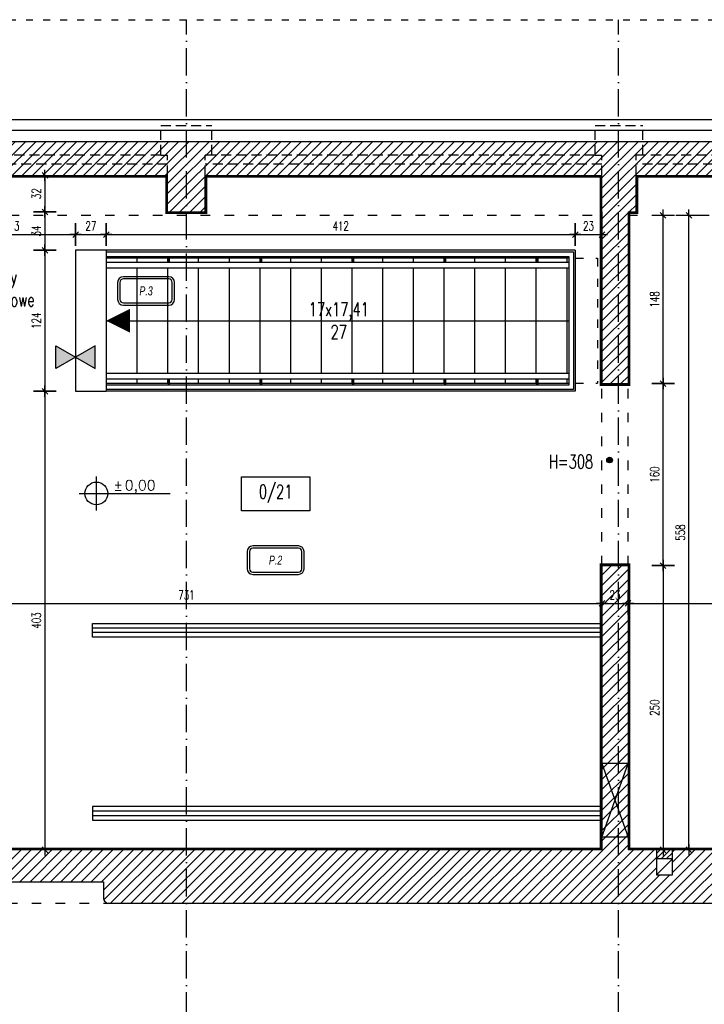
# Model space of a CAD drawing. Header units: millimetres. Extents: x 167273 to 188273, y -125105 to -88145.
# Tile 46 of 210: x 174926 to 175528, y -122517 to -121651. Entities that reach past the tile are written whole.
import ezdxf
from ezdxf.enums import TextEntityAlignment as Align

# ---------------------------------------------------------------- set-up
doc = ezdxf.new("R2010")
doc.units = ezdxf.units.MM
doc.header["$PDMODE"] = 35
doc.header["$PDSIZE"] = 5
for name, pattern in [('ACAD_ISO03W100', [30, 12, -18]), ('ACAD_ISO10W100', [18, 12, -3, 0, -3]), ('HIDDEN', [9.524999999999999, 6.349999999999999, -3.174999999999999])]:
    doc.linetypes.add(name, pattern=pattern)
for name, color, linetype in [('!_balustrada', 173, 'Continuous'), ('!listwy', 30, 'HIDDEN'), ('a-op_leader', 9, 'Continuous'), ('a-op_text', 9, 'Continuous'), ('a-osie', 1, 'ACAD_ISO10W100'), ('a-poziomy', 9, 'Continuous'), ('a-wymiary', 9, 'Continuous'), ('b-cienka', 9, 'Continuous'), ('b-izolacja', 8, 'BATTING'), ('b-przebicia', 7, 'Continuous'), ('b-przerywana1', 9, 'ACAD_ISO03W100'), ('b-widokowa', 7, 'Continuous'), ('b-ściany', 2, 'Continuous'), ('c-wyposażenie', 5, 'Continuous'), ('h-hatch', 8, 'Continuous'), ('opis text', 9, 'Continuous')]:
    doc.layers.add(name, color=color, linetype=linetype)
doc.styles.add('PPAB_100', font='romans.shx', dxfattribs={"width": 0.7, "height": 12})
doc.styles.add('PPAB_50', font='romans.shx', dxfattribs={"width": 0.7, "height": 8})
doc.linetypes.add('BATTING', pattern='A,0.0001,-0.1,[134,ltypeshp.shx,S=0.1,R=0,X=-0.1,Y=0],-0.2,[134,ltypeshp.shx,S=0.1,R=180,X=0.1,Y=0],-0.1', length=0.4001)
doc.dimstyles.new('newPPAB_50', dxfattribs={"dimscale": 0, "dimtxt": 8, "dimasz": 1, "dimexe": 10, "dimexo": 10, "dimgap": 3.5, "dimtad": 1, "dimdec": 0, "dimzin": 0, "dimdsep": 46, "dimtxsty": 'PPAB_50', "dimblk": 'tick_50', "dimcen": 0.09, "dimdle": 5, "dimse1": 1, "dimse2": 1, "dimclrd": 9, "dimclre": 9, "dimclrt": 161, "dimadec": 0, "dimazin": 0, "dimtfac": 1, "dimtdec": 0, "dimtix": 1, "dimtofl": 0, "dimtmove": 2, "dimatfit": 3, "dimldrblk": 'tick_50', "dimfxl": 0, "dimtolj": 1, "dimtzin": 0, "dimarcsym": 0})

# ---------------------------------------------------------------- blocks, each defined once
blk = doc.blocks.new('kotapozioma')
for p, q in [((49330.11816576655, 104.428437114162), (49330.11816576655, 134.4284371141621)), ((49315.11816576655, 119.4284371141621), (49395.11816576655, 119.428437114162))]:
    blk.add_line(p, q)
blk.add_circle((49330.11816576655, 119.4284371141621), 10)
at = {"layer": 'opis text', "style": 'PPAB_50'}
for tag, p in [('ZNAK', (49345.11816576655, 119.428437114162)), ('WARTOSC', (49355.11816576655, 119.428437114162))]:
    blk.add_attdef(tag, text='', height=9, dxfattribs=at).set_placement(p, align=Align.BOTTOM_LEFT)
blk = doc.blocks.new('tick_50')
at = {"color": 9, "ltscale": 20}
for p, q in [((0, 10), (0, -10)), ((-5, 0), (5, 0))]:
    blk.add_line(p, q, dxfattribs=at)
at = {"color": 0}
blk.add_line((2.5, 2.5), (-2.5, -2.5), dxfattribs=at)
blk = doc.blocks.new('*D1432')
at = {"layer": 'a-wymiary', "color": 9, "lineweight": -2}
blk.add_line((175491.6472854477, -122131.8936718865), (175491.6472854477, -122379.8936718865), dxfattribs=at)
at = {"layer": 'Defpoints', "color": 0}
for p in [(175460.8134909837, -122130.8936718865), (175465.8761634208, -122380.8936718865), (175491.6472854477, -122380.8936718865)]:
    blk.add_point(p, dxfattribs=at)
at = {"layer": 'a-wymiary', "color": 9, "lineweight": -2}
for p, rotation in [((175491.6472854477, -122130.8936718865), 90), ((175491.6472854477, -122380.8936718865), 270)]:
    blk.add_blockref('tick_50', p, dxfattribs=dict(at, rotation=rotation))
at = {"layer": 'a-wymiary', "color": 161, "insert": (175484.1472854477, -122255.8936718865), "char_height": 8, "attachment_point": 5, "rotation": 90, "style": 'PPAB_50'}
blk.add_mtext('\\A1;250', dxfattribs=at)
blk = doc.blocks.new('*D1670')
at = {"layer": 'a-wymiary', "color": 9, "lineweight": -2}
blk.add_line((175415.313490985, -121839.8755166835), (175436.8134909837, -121839.8755166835), dxfattribs=at)
at = {"layer": 'Defpoints', "color": 0}
for p in [(175437.8134909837, -121822.8936718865), (175437.8134909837, -121839.8755166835), (175414.313490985, -121853.6405229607)]:
    blk.add_point(p, dxfattribs=at)
at = {"layer": 'a-wymiary', "color": 9, "lineweight": -2, "rotation": 180}
blk.add_blockref('tick_50', (175414.313490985, -121839.8755166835), dxfattribs=at)
at = {"layer": 'a-wymiary', "color": 9, "lineweight": -2}
blk.add_blockref('tick_50', (175437.8134909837, -121839.8755166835), dxfattribs=at)
at = {"layer": 'a-wymiary', "color": 161, "insert": (175426.0634909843, -121832.3755166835), "char_height": 8, "attachment_point": 5, "style": 'PPAB_50'}
blk.add_mtext('\\A1;23', dxfattribs=at)
blk = doc.blocks.new('*D1671')
at = {"layer": 'a-wymiary', "color": 9, "lineweight": -2}
blk.add_line((174947.8577430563, -121788.8936718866), (174947.8577430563, -121818.8936718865), dxfattribs=at)
at = {"layer": 'Defpoints', "color": 0}
for p in [(175055.8134909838, -121787.8936718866), (174947.8577430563, -121819.8936718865), (175055.8134909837, -121819.8936718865)]:
    blk.add_point(p, dxfattribs=at)
at = {"layer": 'a-wymiary', "color": 9, "lineweight": -2}
for p, rotation in [((174947.8577430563, -121787.8936718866), 90), ((174947.8577430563, -121819.8936718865), 270)]:
    blk.add_blockref('tick_50', p, dxfattribs=dict(at, rotation=rotation))
at = {"layer": 'a-wymiary', "color": 161, "insert": (174940.3577430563, -121803.8936718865), "char_height": 8, "attachment_point": 5, "rotation": 90, "style": 'PPAB_50'}
blk.add_mtext('\\A1;32', dxfattribs=at)
blk = doc.blocks.new('*D1672')
at = {"layer": 'a-wymiary', "color": 9, "lineweight": -2}
blk.add_line((174947.8577430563, -121820.8936718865), (174947.8577430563, -121852.640522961), dxfattribs=at)
at = {"layer": 'Defpoints', "color": 0}
for p in [(175055.8134909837, -121819.8936718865), (174947.8577430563, -121853.640522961), (174974.813490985, -121853.640522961)]:
    blk.add_point(p, dxfattribs=at)
at = {"layer": 'a-wymiary', "color": 9, "lineweight": -2}
for p, rotation in [((174947.8577430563, -121819.8936718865), 90), ((174947.8577430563, -121853.640522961), 270)]:
    blk.add_blockref('tick_50', p, dxfattribs=dict(at, rotation=rotation))
at = {"layer": 'a-wymiary', "color": 161, "insert": (174940.3577430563, -121836.7670974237), "char_height": 8, "attachment_point": 5, "rotation": 90, "style": 'PPAB_50'}
blk.add_mtext('\\A1;34', dxfattribs=at)
blk = doc.blocks.new('*D1673')
at = {"layer": 'a-wymiary', "color": 9, "lineweight": -2}
blk.add_line((174947.8577430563, -121854.640522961), (174947.8577430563, -121976.6405229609), dxfattribs=at)
at = {"layer": 'Defpoints', "color": 0}
for p in [(174974.813490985, -121853.640522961), (174947.8577430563, -121977.6405229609), (174974.8134909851, -121977.6405229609)]:
    blk.add_point(p, dxfattribs=at)
at = {"layer": 'a-wymiary', "color": 9, "lineweight": -2}
for p, rotation in [((174947.8577430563, -121853.640522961), 90), ((174947.8577430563, -121977.6405229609), 270)]:
    blk.add_blockref('tick_50', p, dxfattribs=dict(at, rotation=rotation))
at = {"layer": 'a-wymiary', "color": 161, "insert": (174940.3577430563, -121915.6405229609), "char_height": 8, "attachment_point": 5, "rotation": 90, "style": 'PPAB_50'}
blk.add_mtext('\\A1;124', dxfattribs=at)
blk = doc.blocks.new('*D1674')
at = {"layer": 'a-wymiary', "color": 9, "lineweight": -2}
blk.add_line((174947.8577430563, -121978.6405229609), (174947.8577430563, -122379.8936718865), dxfattribs=at)
at = {"layer": 'Defpoints', "color": 0}
for p in [(174974.8134909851, -121977.6405229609), (174894.3134909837, -122380.8936718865), (174947.8577430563, -122380.8936718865)]:
    blk.add_point(p, dxfattribs=at)
at = {"layer": 'a-wymiary', "color": 9, "lineweight": -2}
for p, rotation in [((174947.8577430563, -121977.6405229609), 90), ((174947.8577430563, -122380.8936718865), 270)]:
    blk.add_blockref('tick_50', p, dxfattribs=dict(at, rotation=rotation))
at = {"layer": 'a-wymiary', "color": 161, "insert": (174940.3577430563, -122179.2670974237), "char_height": 8, "attachment_point": 5, "rotation": 90, "style": 'PPAB_50'}
blk.add_mtext('\\A1;403', dxfattribs=at)

msp = doc.modelspace()

# ---------------------------------------------------------------- hatches: boundary and pattern name
at = {"layer": 'a-op_leader'}
h = msp.add_hatch(color=256, dxfattribs=at)
h.paths.add_polyline_path([(174957.4929829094, -121957.6405229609), (174974.8134909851, -121947.6405229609), (174957.4929829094, -121937.6405229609)])
h.paths.add_polyline_path([(174992.1339990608, -121957.6405229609), (174992.1339990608, -121937.6405229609), (174974.8134909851, -121947.6405229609)])
at = {"layer": 'a-poziomy', "ltscale": 0.5}
msp.add_hatch(color=256, dxfattribs=at).paths.add_polyline_path([(175442.0715985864, -122038.1171273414, 1), (175447.0715985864, -122038.1171273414, 1)])
at = {"layer": 'h-hatch'}
h = msp.add_hatch(dxfattribs=at)
h.set_pattern_fill('ANSI31', color=256, scale=2, style=0)
h.set_pattern_definition([(45, (-27340.63658890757, 31489.75465056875), (-4.490128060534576, 4.490128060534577), [])])
h.paths.add_polyline_path([(174774.3134909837, -122408.8936718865), (174794.3134909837, -122408.8936718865), (174794.3134909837, -122380.8936718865), (174741.3134909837, -122380.8936718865), (174741.3134909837, -122388.8936718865), (174741.3134909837, -122402.8936718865), (174727.3134909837, -122402.8936718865), (174727.3134909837, -122388.8936718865), (174727.3134909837, -122380.8936718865), (174706.8134909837, -122380.8936718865), (174706.8134909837, -121787.8936718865), (175055.8134909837, -121787.8936718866), (175055.8134909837, -121819.8936718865), (175088.8134909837, -121819.8936718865), (175088.8134909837, -121787.8936718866), (175437.8134909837, -121787.8936718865), (175437.8134909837, -121819.8936718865), (175437.8134909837, -121970.8936718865), (175460.8134909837, -121970.8936718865), (175460.8134909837, -121819.8936718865), (175467.8134909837, -121819.8936718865), (175467.8134909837, -121787.8936718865), (175815.8134909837, -121786.8936718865), (175815.8134909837, -121819.8936718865), (175848.8134909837, -121819.8936718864), (175848.8134909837, -121786.8936718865), (176200.8134909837, -121786.8936718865), (176200.8134909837, -122180.8936718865), (176230.8134909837, -122180.8936718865), (176230.8134909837, -121786.8936718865), (176286.3710038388, -121786.8936718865), (176286.3710038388, -121757.8936718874), (174658.8134909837, -121757.8936718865), (174658.8134909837, -121750.8936718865), (174614.3134909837, -121750.8936718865), (174614.3134909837, -121807.8936718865), (174674.8134909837, -121807.8936718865), (174674.8134909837, -122427.8936718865), (174768.3134909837, -122427.8936718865, 0.450013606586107), (174774.3134909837, -122422.8936718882)])
h = msp.add_hatch(dxfattribs=at)
h.set_pattern_fill('ANSI31', color=256, scale=2, style=0)
h.set_pattern_definition([(45, (-26550.2005016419, 31481.75465056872), (-4.490128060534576, 4.490128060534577), [])])
h.paths.add_polyline_path([(175485.8134909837, -122388.8936718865), (175485.8134909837, -122380.8936718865), (175460.8134909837, -122380.8936718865), (175460.8134909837, -122130.8936718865), (175437.8134909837, -122130.8936718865), (175437.8134909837, -122380.8936718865), (174894.3134909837, -122380.8936718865), (174894.3134909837, -122408.8936718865), (174999.3134909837, -122408.8936718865), (174999.3134909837, -122422.8936718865, 0.4500136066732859), (175005.3134909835, -122427.8936718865), (175867.3134909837, -122427.8936718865, 0.450013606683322), (175873.3134909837, -122422.8936718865), (175873.3134909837, -122409.8936718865), (175978.3134909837, -122409.8936718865), (175978.3134909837, -122380.8936718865), (175790.8134909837, -122380.8936718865), (175790.8134909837, -122388.8936718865), (175790.8134909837, -122402.8936718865), (175776.8134909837, -122402.8936718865), (175776.8134909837, -122388.8936718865), (175776.8134909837, -122380.8936718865), (175499.8134909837, -122380.8936718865), (175499.8134909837, -122388.8936718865), (175499.8134909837, -122402.8936718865), (175485.8134909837, -122402.8936718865)])
h = msp.add_hatch(dxfattribs=at)
h.set_pattern_fill('ANSI31', color=256, style=0)
h.set_pattern_definition([(45, (-27340.63658890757, 31489.75465056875), (-2.245064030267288, 2.245064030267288), [])])
h.paths.add_polyline_path([(175499.8134909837, -122380.8936718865), (175485.8134909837, -122380.8936718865), (175485.8134909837, -122388.8936718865), (175499.8134909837, -122388.8936718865)])

# ---------------------------------------------------------------- linework, layer by layer
at = {"layer": '!_balustrada'}
for p, q in [((175056.313490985, -121859.1405229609), (175056.313490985, -121864.1405229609)), ((175057.313490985, -121859.1405229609), (175057.313490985, -121864.1405229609)), ((175137.313490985, -121859.1405229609), (175137.313490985, -121864.1405229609)), ((175138.313490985, -121859.1405229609), (175138.313490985, -121864.1405229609)), ((175218.313490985, -121859.1405229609), (175218.313490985, -121864.1405229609)), ((175219.313490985, -121859.1405229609), (175219.313490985, -121864.1405229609)), ((175299.313490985, -121859.1405229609), (175299.313490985, -121864.1405229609)), ((175300.313490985, -121859.1405229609), (175300.313490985, -121864.1405229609)), ((175380.313490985, -121859.1405229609), (175380.313490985, -121864.1405229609)), ((175381.313490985, -121859.1405229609), (175381.313490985, -121864.1405229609)), ((175056.313490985, -121967.1405229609), (175056.313490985, -121972.1405229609)), ((175057.313490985, -121967.1405229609), (175057.313490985, -121972.1405229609)), ((175137.313490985, -121967.1405229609), (175137.313490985, -121972.1405229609)), ((175138.313490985, -121967.1405229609), (175138.313490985, -121972.1405229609)), ((175218.313490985, -121967.1405229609), (175218.313490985, -121972.1405229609)), ((175219.313490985, -121967.1405229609), (175219.313490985, -121972.1405229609)), ((175299.313490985, -121967.1405229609), (175299.313490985, -121972.1405229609)), ((175300.313490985, -121967.1405229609), (175300.313490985, -121972.1405229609)), ((175380.313490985, -121967.1405229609), (175380.313490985, -121972.1405229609)), ((175381.313490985, -121967.1405229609), (175381.313490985, -121972.1405229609))]:
    msp.add_line(p, q, dxfattribs=at)
for points in [[(175001.813490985, -121855.1405229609), (175412.8134909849, -121855.1405229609), (175412.8134909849, -121976.1405229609), (175001.8134909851, -121976.1405229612)], [(175001.813490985, -121859.1405229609), (175408.8134909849, -121859.1405229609), (175408.8134909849, -121972.1405229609), (175001.8134909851, -121972.1405229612)], [(175001.813490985, -121864.1405229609), (175408.8134909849, -121864.1405229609)], [(175001.813490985, -121869.1405229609), (175408.8134909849, -121869.1405229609)], [(175408.8134909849, -121962.1405229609), (175001.8134909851, -121962.1405229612)], [(175408.8134909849, -121967.1405229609), (175001.8134909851, -121967.1405229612)]]:
    msp.add_lwpolyline(points, dxfattribs=at)
at = {"layer": '!listwy', "ltscale": 2, "const_width": 2}
for points in [[(176211.3134909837, -122181.8936718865), (176199.8134909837, -122181.8936718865), (176199.8134909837, -121787.8936718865), (175849.8134909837, -121787.8936718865), (175849.8134909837, -121820.8936718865), (175814.8134909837, -121820.8936718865), (175814.8134909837, -121787.8965495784), (175468.8134909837, -121788.890802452), (175468.8134909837, -121820.8936718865), (175461.8134909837, -121820.8936718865), (175461.8134909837, -121971.8936718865), (175436.8134909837, -121971.8936718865), (175436.8134909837, -121822.8936718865), (175436.8134909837, -121788.8936718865), (175089.8134909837, -121788.8936718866), (175089.8134909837, -121820.8936718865), (175054.8134909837, -121820.8936718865), (175054.8134909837, -121788.8936718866), (174707.8134909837, -121788.8936718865), (174707.8134909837, -122379.8936718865), (174795.3134909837, -122379.8936718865), (174795.3134909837, -122398.8936718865)], [(175979.3134909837, -122399.8936718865), (175979.3134909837, -122379.8936718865), (175461.8134909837, -122379.8936718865), (175461.8134909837, -122129.8936718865), (175436.8134909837, -122129.8936718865), (175436.8134909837, -122379.8936718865), (174893.3134909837, -122379.8936718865), (174893.3134909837, -122398.8936718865)]]:
    msp.add_lwpolyline(points, dxfattribs=at)
at = {"layer": 'a-op_leader'}
for points in [[(174957.4929829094, -121937.6405229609), (174974.8134909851, -121947.6405229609), (174957.4929829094, -121957.6405229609), (174957.4929829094, -121937.6405229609)], [(174992.1339990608, -121937.6405229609), (174974.8134909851, -121947.6405229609), (174992.1339990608, -121957.6405229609), (174992.1339990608, -121937.6405229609)]]:
    msp.add_lwpolyline(points, dxfattribs=at)
at = {"layer": 'a-op_text', "ltscale": 0.5}
msp.add_lwpolyline([(175120.8134909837, -122082.8916991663), (175120.8134909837, -122052.8916991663), (175180.8134909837, -122052.8916991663), (175180.8134909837, -122082.8916991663)], close=True, dxfattribs=at)
at = {"layer": 'a-osie', "ltscale": 2}
for p, q in [((175072.3134909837, -122782.8936718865), (175072.3134909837, -121650.8936718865)), ((175452.3134909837, -122782.8936718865), (175452.3134909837, -121650.8936718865))]:
    msp.add_line(p, q, dxfattribs=at)
at = {"layer": 'a-poziomy', "ltscale": 0.5}
msp.add_circle((175444.5715985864, -122038.1171273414), 2.5, dxfattribs=at)
at = {"layer": 'b-cienka', "ltscale": 0.5}
for p, q in [((175028.8134909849, -121860.6405229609), (175028.8134909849, -121864.1405229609)), ((175055.8134909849, -121860.6405229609), (175055.8134909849, -121864.1405229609)), ((175082.8134909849, -121860.6405229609), (175082.8134909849, -121864.1405229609)), ((175109.8134909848, -121860.6405229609), (175109.8134909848, -121864.1405229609)), ((175136.8134909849, -121860.6405229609), (175136.8134909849, -121864.1405229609)), ((175163.8134909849, -121860.6405229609), (175163.8134909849, -121864.1405229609)), ((175190.8134909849, -121860.6405229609), (175190.8134909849, -121864.1405229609)), ((175217.8134909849, -121860.6405229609), (175217.8134909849, -121864.1405229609)), ((175244.8134909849, -121860.6405229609), (175244.8134909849, -121864.1405229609)), ((175271.8134909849, -121860.6405229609), (175271.8134909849, -121864.1405229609)), ((175298.8134909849, -121860.6405229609), (175298.8134909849, -121864.1405229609)), ((175325.8134909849, -121860.6405229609), (175325.8134909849, -121864.1405229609)), ((175352.813490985, -121860.6405229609), (175352.813490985, -121864.1405229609)), ((175379.813490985, -121860.6405229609), (175379.813490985, -121864.1405229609)), ((175406.813490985, -121860.6405229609), (175406.813490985, -121864.1405229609)), ((175028.8134909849, -121869.1405229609), (175028.813490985, -121962.1405229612)), ((175055.8134909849, -121869.1405229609), (175055.813490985, -121962.1405229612)), ((175082.8134909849, -121869.1405229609), (175082.813490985, -121962.1405229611)), ((175109.8134909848, -121869.1405229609), (175109.813490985, -121962.1405229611)), ((175136.8134909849, -121869.1405229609), (175136.813490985, -121962.1405229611)), ((175163.8134909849, -121869.1405229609), (175163.813490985, -121962.1405229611)), ((175190.8134909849, -121869.1405229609), (175190.813490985, -121962.1405229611)), ((175217.8134909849, -121869.1405229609), (175217.813490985, -121962.1405229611)), ((175244.8134909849, -121869.1405229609), (175244.813490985, -121962.1405229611)), ((175271.8134909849, -121869.1405229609), (175271.813490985, -121962.140522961)), ((175298.8134909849, -121869.1405229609), (175298.813490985, -121962.140522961)), ((175325.8134909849, -121869.1405229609), (175325.813490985, -121962.140522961)), ((175352.813490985, -121869.1405229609), (175352.813490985, -121962.140522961)), ((175379.813490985, -121869.1405229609), (175379.8134909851, -121962.140522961)), ((175406.813490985, -121869.1405229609), (175406.8134909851, -121962.1405229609)), ((175028.813490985, -121967.1405229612), (175028.813490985, -121970.6405229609)), ((175055.813490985, -121967.1405229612), (175055.813490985, -121970.6405229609)), ((175082.813490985, -121967.1405229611), (175082.813490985, -121970.6405229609)), ((175109.813490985, -121967.1405229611), (175109.813490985, -121970.6405229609)), ((175136.813490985, -121967.1405229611), (175136.813490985, -121970.6405229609)), ((175163.813490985, -121967.1405229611), (175163.813490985, -121970.6405229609)), ((175190.813490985, -121967.1405229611), (175190.813490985, -121970.6405229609)), ((175217.813490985, -121967.1405229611), (175217.813490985, -121970.6405229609)), ((175244.813490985, -121967.1405229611), (175244.813490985, -121970.6405229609)), ((175271.813490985, -121967.140522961), (175271.813490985, -121970.6405229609)), ((175298.813490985, -121967.140522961), (175298.813490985, -121970.6405229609)), ((175325.813490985, -121967.140522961), (175325.813490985, -121970.6405229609)), ((175352.813490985, -121967.140522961), (175352.813490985, -121970.6405229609)), ((175379.8134909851, -121967.140522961), (175379.8134909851, -121970.6405229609)), ((175406.8134909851, -121967.1405229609), (175406.8134909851, -121970.6405229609)), ((175001.8134909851, -121970.6405229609), (175408.8134909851, -121970.6405229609))]:
    msp.add_line(p, q, dxfattribs=at)
at = {"layer": 'b-cienka'}
for p, q in [((175055.8134909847, -121860.640522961), (175055.8134909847, -121864.1405229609)), ((175055.8134909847, -121869.1405229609), (175055.8134909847, -121933.272465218)), ((175001.813490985, -121915.6405229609), (175408.8134909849, -121915.6405229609))]:
    msp.add_line(p, q, dxfattribs=at)
at = {"layer": 'b-cienka', "ltscale": 0.5}
msp.add_lwpolyline([(175001.813490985, -121853.6405229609), (174974.813490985, -121853.640522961), (174974.8134909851, -121977.6405229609), (175001.8134909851, -121977.6405229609)], dxfattribs=at)
at = {"layer": 'b-cienka'}
msp.add_lwpolyline([(175001.813490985, -121915.6405229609, 0, 21, 0), (175022.813490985, -121915.6405229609, 21, 21, 0)], format="xyseb", dxfattribs=at)
at = {"layer": 'b-cienka', "ltscale": 0.5}
for points in [[(174989.813490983, -122181.8936718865), (175437.8134909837, -122181.8936718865), (175437.8134909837, -122193.8936718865), (174989.813490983, -122193.8936718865)], [(174989.813490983, -122354.8936718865), (175437.8134909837, -122354.8936718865), (175437.8134909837, -122342.8936718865), (174989.813490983, -122342.8936718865)]]:
    msp.add_lwpolyline(points, close=True, dxfattribs=at)
at = {"layer": 'b-izolacja', "ltscale": 22}
msp.add_line((176286.3710038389, -121748.3936718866), (174658.8134909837, -121748.3936718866), dxfattribs=at)
at = {"layer": 'b-przebicia', "ltscale": 0.5}
for p, q in [((175460.8134909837, -122304.8936718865), (175437.8134909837, -122304.8936718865)), ((175437.8134909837, -122304.8936718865), (175460.8134909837, -122369.8936718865)), ((175437.8134909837, -122369.8936718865), (175460.8134909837, -122304.8936718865)), ((175460.8134909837, -122369.8936718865), (175437.8134909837, -122369.8936718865))]:
    msp.add_line(p, q, dxfattribs=at)
at = {"layer": 'b-przerywana1', "ltscale": 0.5}
msp.add_line((174586.3710038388, -121650.8936718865), (176286.3710038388, -121650.8936718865), dxfattribs=at)
at = {"layer": 'b-przerywana1', "linetype": 'HIDDEN', "ltscale": 1.4}
for p, q in [((175049.8134909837, -121769.8936718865), (175049.8134909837, -121743.8936718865)), ((175049.8134909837, -121743.8936718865), (175094.8134909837, -121743.8936718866)), ((175094.8134909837, -121769.8936718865), (175094.8134909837, -121743.8936718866)), ((175431.8134909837, -121769.8936718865), (175431.8134909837, -121743.8936718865)), ((175431.8134909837, -121743.8936718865), (175473.8134909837, -121743.8936718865)), ((175473.8134909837, -121769.8936718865), (175473.8134909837, -121743.8936718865)), ((175049.8134909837, -121769.8936718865), (174712.8134909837, -121769.8936718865)), ((175049.8134909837, -121769.8936718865), (175055.8134909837, -121769.8936718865)), ((175055.8134909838, -121787.8936718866), (175055.8134909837, -121769.8936718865)), ((175094.8134909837, -121769.8936718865), (175088.8134909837, -121769.8936718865)), ((175088.8134909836, -121787.8936718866), (175088.8134909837, -121769.8936718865)), ((175431.8134909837, -121769.8936718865), (175094.8134909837, -121769.8936718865)), ((175431.8134909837, -121769.8936718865), (175437.8134909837, -121769.8936718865)), ((175437.8134909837, -121787.8936718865), (175437.8134909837, -121769.8936718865)), ((175473.8134909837, -121769.8936718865), (175467.8134909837, -121769.8936718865)), ((175467.8134909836, -121787.8936718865), (175467.8134909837, -121769.8936718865)), ((175809.8134909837, -121769.8936718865), (175473.8134909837, -121769.8936718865)), ((175055.8134909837, -121777.8936718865), (174706.8134909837, -121777.8936718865)), ((175437.8134909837, -121777.8936718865), (175088.8134909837, -121777.8936718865)), ((175815.8134909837, -121777.8936718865), (175467.8134909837, -121777.8936718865))]:
    msp.add_line(p, q, dxfattribs=at)
at = {"layer": 'b-przerywana1', "ltscale": 0.7}
for p, q in [((174706.8134909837, -121822.8936718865), (175437.8134909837, -121822.8936718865)), ((175460.8134909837, -121822.8936718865), (176200.8134909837, -121822.8936718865)), ((175437.8134909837, -122130.8936718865), (175437.8134909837, -121970.8936718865)), ((175460.8134909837, -122130.8936718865), (175460.8134909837, -121970.8936718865)), ((174768.3134909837, -122427.8936718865), (175005.3134909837, -122427.8936718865))]:
    msp.add_line(p, q, dxfattribs=at)
at = {"layer": 'b-przerywana1', "ltscale": 0.6}
for p, q in [((175414.3134909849, -121860.640522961), (175433.8134909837, -121860.6405229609)), ((175433.8134909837, -121860.640522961), (175433.8134909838, -121970.640522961)), ((175414.313490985, -121970.640522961), (175433.8134909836, -121970.640522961))]:
    msp.add_line(p, q, dxfattribs=at)
at = {"layer": 'b-widokowa'}
for p, q in [((174658.8134909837, -121757.8936718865), (176286.3710038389, -121757.8936718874)), ((175485.8134909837, -122402.8936718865), (175499.8134909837, -122388.8936718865))]:
    msp.add_line(p, q, dxfattribs=at)
at = {"layer": 'b-widokowa', "ltscale": 0.5}
for p, q in [((175001.813490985, -121853.640522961), (175001.8134909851, -121977.6405229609)), ((175414.3134909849, -121853.6405229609), (175001.813490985, -121853.6405229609)), ((175414.313490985, -121853.6405229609), (175414.313490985, -121977.640522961)), ((175408.8134909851, -121860.6405229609), (175001.813490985, -121860.640522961)), ((175377.8134909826, -121977.6405229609), (175001.8134909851, -121977.6405229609)), ((175414.313490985, -121977.6405229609), (175001.8134909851, -121977.6405229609)), ((175499.8134909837, -122380.8936718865), (175485.8134909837, -122380.8936718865)), ((175499.8134909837, -122388.8936718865), (175485.8134909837, -122388.8936718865))]:
    msp.add_line(p, q, dxfattribs=at)
at = {"layer": 'b-ściany'}
for p, q in [((176286.3710038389, -121738.8936718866), (174658.8134909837, -121738.8936718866)), ((174706.8134909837, -121787.8936718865), (175055.8134909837, -121787.8936718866)), ((175055.8134909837, -121819.8936718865), (175055.8134909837, -121787.8936718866)), ((175088.8134909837, -121819.8936718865), (175088.8134909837, -121787.8936718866)), ((175088.8134909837, -121787.8936718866), (175437.8134909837, -121787.8936718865)), ((175437.8134909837, -121819.8936718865), (175437.8134909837, -121787.8936718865)), ((175467.8134909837, -121787.8936718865), (175815.8134909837, -121786.8936718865)), ((175467.8134909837, -121819.8936718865), (175467.8134909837, -121787.8936718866)), ((175055.8134909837, -121819.8936718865), (175088.8134909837, -121819.8936718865)), ((175437.8134909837, -121819.8936718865), (175437.8134909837, -121970.8936718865)), ((175460.8134909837, -121819.8936718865), (175460.8134909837, -121970.8936718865)), ((175460.8134909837, -121819.8936718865), (175467.8134909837, -121819.8936718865)), ((175437.8134909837, -121970.8936718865), (175460.8134909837, -121970.8936718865)), ((175437.8134909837, -122130.8936718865), (175460.8134909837, -122130.8936718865)), ((175437.8134909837, -122130.8936718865), (175437.8134909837, -122380.8936718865)), ((175460.8134909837, -122130.8936718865), (175460.8134909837, -122380.8936718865)), ((175437.8134909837, -122380.8936718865), (174894.3134909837, -122380.8936718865)), ((175485.8134909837, -122380.8936718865), (175460.8134909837, -122380.8936718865)), ((175485.8134909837, -122380.8936718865), (175485.8134909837, -122388.8936718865)), ((175776.8134909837, -122380.8936718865), (175499.8134909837, -122380.8936718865)), ((175499.8134909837, -122388.8936718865), (175499.8134909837, -122380.8936718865)), ((174894.3134909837, -122408.8936718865), (174999.3134909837, -122408.8936718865)), ((174999.3134909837, -122408.8936718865), (174999.3134909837, -122422.8936718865)), ((175005.3134909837, -122427.8936718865), (175867.3134909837, -122427.8936718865))]:
    msp.add_line(p, q, dxfattribs=at)
msp.add_lwpolyline([(175485.8134909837, -122388.8936718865), (175485.8134909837, -122402.8936718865), (175499.8134909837, -122402.8936718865), (175499.8134909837, -122388.8936718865)], dxfattribs=at)
msp.add_arc((175004.5286677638, -122422.7354597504), 5.21757605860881, 181.7376416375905, 278.6512161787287, dxfattribs=at)
at = {"layer": 'c-wyposażenie', "ltscale": 0.5}
for p, q in [((175437.8134909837, -122185.8936718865), (174989.813490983, -122185.8936718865)), ((175437.8134909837, -122189.8936718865), (174989.813490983, -122189.8936718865)), ((175437.8134909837, -122346.8936718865), (174989.813490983, -122346.8936718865)), ((175437.8134909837, -122350.8936718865), (174989.813490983, -122350.8936718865))]:
    msp.add_line(p, q, dxfattribs=at)
at = {"layer": 'h-hatch', "ltscale": 0.5}
for points in [[(175016.8606587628, -121901.8857976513), (175056.8606587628, -121901.8857976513, 0.414213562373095), (175061.8606587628, -121896.8857976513), (175061.8606587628, -121881.8857976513, 0.414213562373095), (175056.8606587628, -121876.8857976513), (175016.8606587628, -121876.8857976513, 0.4142135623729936), (175011.8606587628, -121881.8857976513), (175011.8606587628, -121896.8857976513, 0.4142135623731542)], [(175016.8606587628, -121899.8857976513), (175056.8606587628, -121899.8857976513, 0.4142135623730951), (175059.8606587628, -121896.8857976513), (175059.8606587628, -121881.8857976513, 0.4142135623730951), (175056.8606587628, -121878.8857976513), (175016.8606587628, -121878.8857976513, 0.414213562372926), (175013.8606587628, -121881.8857976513), (175013.8606587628, -121896.8857976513, 0.4142135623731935)], [(175130.7875223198, -122138.6704863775), (175170.7875223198, -122138.6704863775, 0.414213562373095), (175175.7875223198, -122133.6704863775), (175175.7875223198, -122118.6704863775, 0.414213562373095), (175170.7875223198, -122113.6704863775), (175130.7875223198, -122113.6704863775, 0.4142135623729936), (175125.7875223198, -122118.6704863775), (175125.7875223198, -122133.6704863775, 0.4142135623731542)], [(175130.7875223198, -122136.6704863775), (175170.7875223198, -122136.6704863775, 0.4142135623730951), (175173.7875223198, -122133.6704863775), (175173.7875223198, -122118.6704863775, 0.4142135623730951), (175170.7875223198, -122115.6704863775), (175130.7875223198, -122115.6704863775, 0.414213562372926), (175127.7875223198, -122118.6704863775), (175127.7875223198, -122133.6704863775, 0.4142135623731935)]]:
    msp.add_lwpolyline(points, format="xyb", close=True, dxfattribs=at)

# ---------------------------------------------------------------- block references
at = {"layer": 'opis text'}
msp.add_blockref('kotapozioma', (125663.0124555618, -122186.9227115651), dxfattribs=at).add_auto_attribs({'WARTOSC': '0,00', 'ZNAK': '%%p'})

# ---------------------------------------------------------------- texts
at = {"layer": 'a-op_text', "ltscale": 0.5, "char_height": 12, "attachment_point": 5, "style": 'PPAB_100'}
for s, insert, width in [('{\\Fromans.shx|c238;17}x{\\Fromans.shx|c238;17,41}\\P2{\\Fromans.shx|c238;7}', (175206.313490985, -121915.6405229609), 208.606598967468), ('0/{\\Fromans.shx|c238;21}', (175150.8134909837, -122067.8916991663), 60.00000000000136)]:
    msp.add_mtext(s, dxfattribs=dict(at, insert=insert, width=width))
at = {"layer": 'a-poziomy', "ltscale": 0.5, "char_height": 12, "width": 65.63946768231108, "attachment_point": 4, "style": 'PPAB_100'}
for s, insert in [('{\\Fromans.shx|c238;schody żelbetowe}', (174884.4855494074, -121887.1663243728)), ('{\\Fromans.shx|c238;H=308}', (175391.2472493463, -122039.5035809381))]:
    msp.add_mtext(s, dxfattribs=dict(at, insert=insert))
at = {"layer": 'h-hatch', "ltscale": 0.5, "char_height": 8, "width": 74.61612530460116, "attachment_point": 5, "style": 'PPAB_50'}
for s, insert in [('{\\fArial|b0|i1|c238|p34;P.3}', (175036.8606587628, -121889.3857976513)), ('{\\fArial|b0|i1|c238|p34;P.2}', (175150.7875223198, -122126.1704863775))]:
    msp.add_mtext(s, dxfattribs=dict(at, insert=insert))

# ---------------------------------------------------------------- dimensions: what is measured, and where the dimension line sits
at = {"layer": 'a-wymiary'}
for base, p1, p2, picture, middle in [((174947.8577430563, -121819.8936718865), (175055.8134909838, -121787.8936718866), (175055.8134909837, -121819.8936718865), '*D1671', (174940.3577430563, -121803.8936718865)), ((174947.8577430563, -121853.640522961), (175055.8134909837, -121819.8936718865), (174974.813490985, -121853.640522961), '*D1672', (174940.3577430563, -121836.7670974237)), ((174947.8577430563, -121977.6405229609), (174974.813490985, -121853.640522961), (174974.8134909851, -121977.6405229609), '*D1673', (174940.3577430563, -121915.6405229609)), ((174947.8577430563, -122380.8936718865), (174974.8134909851, -121977.6405229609), (174894.3134909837, -122380.8936718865), '*D1674', (174940.3577430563, -122179.2670974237)), ((175491.6472854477, -122380.8936718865), (175460.8134909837, -122130.8936718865), (175465.8761634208, -122380.8936718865), '*D1432', (175484.1472854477, -122255.8936718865))]:
    dim = msp.add_linear_dim(base=base, p1=p1, p2=p2, angle=90, dimstyle='newPPAB_50', override={"dimscale": 1}, dxfattribs=at)
    dim.commit()
    dim.dimension.update_dxf_attribs({"geometry": picture, "text_midpoint": middle})
for base, p1, p2 in [((175491.6472854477, -121822.8936718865), (175460.8134909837, -121970.8936718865), (175465.8761634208, -121822.8936718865)), ((175514.267421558, -121822.8936718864), (175499.1256493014, -122380.8936718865), (175499.1256493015, -121822.8936718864)), ((175491.6472854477, -121970.8936718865), (175460.8134909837, -122130.8936718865), (175460.8134909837, -121970.8936718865))]:
    msp.add_linear_dim(base=base, p1=p1, p2=p2, angle=90, dimstyle='newPPAB_50', override={"dimscale": 1}, dxfattribs=at).render()
for base, p1, p2 in [((174974.813490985, -121839.8755166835), (174861.8002388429, -121873.6405229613), (174974.813490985, -121853.640522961)), ((175001.813490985, -121839.8755166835), (174974.813490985, -121853.640522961), (175001.813490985, -121853.6405229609)), ((175414.313490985, -121839.8755166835), (175001.813490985, -121853.6405229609), (175414.313490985, -121853.6405229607)), ((175460.8134909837, -122164.2075778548), (175437.8134909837, -122201.2063971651), (175460.8134909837, -122130.8936718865)), ((175437.8134909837, -122164.2075778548), (174706.8134909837, -122201.2063971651), (175437.8134909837, -122201.2063971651)), ((176200.8134909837, -122164.2075778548), (175460.8134909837, -122159.9041171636), (176200.8134909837, -122159.9041171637))]:
    msp.add_linear_dim(base=base, p1=p1, p2=p2, dimstyle='newPPAB_50', override={"dimscale": 1}, dxfattribs=at).render()
dim = msp.add_linear_dim(base=(175437.8134909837, -121839.8755166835), p1=(175414.313490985, -121853.6405229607), p2=(175437.8134909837, -121822.8936718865), dimstyle='newPPAB_50', override={"dimscale": 1}, dxfattribs=at)
dim.commit()
dim.dimension.update_dxf_attribs({"geometry": '*D1670', "text_midpoint": (175426.0634909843, -121832.3755166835)})

doc.saveas('drawing.dxf')
